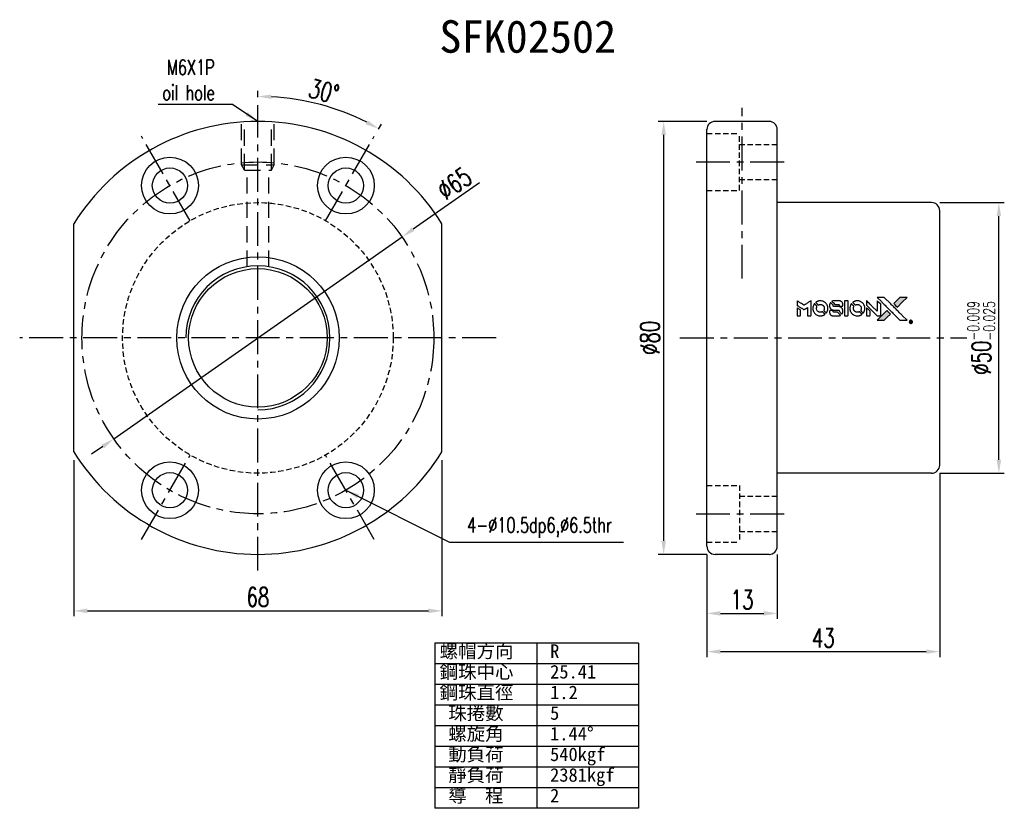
# Model space of a CAD drawing. Extents: x -283 to 369, y -132 to 87.
import ezdxf

# ---------------------------------------------------------------- set-up
doc = ezdxf.new("R2010")
doc.units = 0
doc.header["$MEASUREMENT"] = 0
doc.header["$PDMODE"] = 2
for name, pattern in [('CENTER', [2, 1.25, -0.25, 0.25, -0.25]), ('HID-1', [1.5, 1, -0.5]), ('PH-20', [23.2, 20, -1, 0.1, -1, 0.1, -1])]:
    doc.linetypes.add(name, pattern=pattern)
doc.layers.get('0').update_dxf_attribs({"linetype": 'CONTINUOUS'})
doc.layers.get('DEFPOINTS').update_dxf_attribs({"linetype": 'PH-20'})
doc.layers.add('HID', color=2, linetype='HID-1')
doc.styles.add('DIM-7', font='SIMPLEX.shx', dxfattribs={"width": 0.7, "bigfont": 'chineset.shx'})
doc.styles.add('T', font='kaiu.ttf')
doc.dimstyles.new('CNS', dxfattribs={"dimtxt": 3.5, "dimasz": 2.5, "dimexe": 1, "dimexo": 1.5, "dimgap": 0.09, "dimtad": 0, "dimdsep": 46, "dimtxsty": 'DIM-7', "dimcen": 0.09, "dimclrd": 1, "dimclre": 1, "dimclrt": 4, "dimadec": 0, "dimazin": 0, "dimtfac": 1, "dimtix": 1, "dimtmove": 2, "dimatfit": 3, "dimfxl": 1, "dimtvp": 0.971429, "dimtolj": 1, "dimarcsym": 0})

# ---------------------------------------------------------------- blocks, each defined once
blk = doc.blocks.new('*D2')
at = {"color": 7, "lineweight": -2, "transparency": 16777216}
for p, q in [((197.4, 5.17), (197.4, -23.69)), ((265.4, 5.17), (265.4, -23.69)), ((199.9, -22.69), (262.9, -22.69))]:
    blk.add_line(p, q, dxfattribs=at)
at = {"color": 7, "transparency": 16777216}
for points in [[(199.9, -22.27), (199.9, -23.11), (197.4, -22.69)], [(262.9, -22.27), (262.9, -23.11), (265.4, -22.69)]]:
    blk.add_solid(points, dxfattribs=at)
at = {"layer": 'DEFPOINTS', "color": 0, "transparency": 16777216}
for p in [(197.4, 6.67), (265.4, 6.67), (265.4, -22.69)]:
    blk.add_point(p, dxfattribs=at)
at = {"color": 7, "transparency": 16777216, "insert": (231.4, -20.14), "char_height": 3.5, "attachment_point": 5, "style": 'DIM-7'}
blk.add_mtext('\\A1;68', dxfattribs=at)
blk = doc.blocks.new('*D3')
at = {"color": 7, "lineweight": -2, "transparency": 16777216}
for p, q in [((231.4, 72.24), (231.4, 73.36)), ((253.65, 66.28), (254.21, 67.25))]:
    blk.add_line(p, q, dxfattribs=at)
blk.add_arc((231.4, 27.74), 44.62, 63.2109, 86.7891, dxfattribs=at)
at = {"color": 7, "transparency": 16777216}
for points in [[(233.88, 71.87), (233.91, 72.71), (231.4, 72.36)], [(251.7, 67.94), (251.31, 67.21), (253.71, 66.38)]]:
    blk.add_solid(points, dxfattribs=at)
at = {"layer": 'DEFPOINTS', "color": 0, "transparency": 16777216}
for p in [(231.4, 70.74), (246.66, 69.67), (252.9, 64.98), (243.9, 49.39), (231.4, -15.26)]:
    blk.add_point(p, dxfattribs=at)
at = {"color": 7, "transparency": 16777216, "insert": (243.61, 73.3), "char_height": 3.5, "attachment_point": 5, "rotation": 345, "style": 'DIM-7'}
blk.add_mtext('\\A1;30°', dxfattribs=at)
blk = doc.blocks.new('*D4')
at = {"color": 7, "lineweight": -2, "transparency": 16777216}
for p, q in [((314.34, -12.26), (314.34, -24.16)), ((327.34, -12.26), (327.34, -24.16)), ((316.84, -23.16), (324.84, -23.16))]:
    blk.add_line(p, q, dxfattribs=at)
at = {"color": 7, "transparency": 16777216}
for points in [[(316.84, -22.74), (316.84, -23.58), (314.34, -23.16)], [(324.84, -22.74), (324.84, -23.58), (327.34, -23.16)]]:
    blk.add_solid(points, dxfattribs=at)
at = {"layer": 'DEFPOINTS', "color": 0, "transparency": 16777216}
for p in [(314.34, -10.76), (327.34, -10.76), (327.34, -23.16)]:
    blk.add_point(p, dxfattribs=at)
at = {"color": 7, "transparency": 16777216, "insert": (320.84, -20.61), "char_height": 3.5, "attachment_point": 5, "style": 'DIM-7'}
blk.add_mtext('\\A1;13', dxfattribs=at)
blk = doc.blocks.new('*D5')
at = {"color": 7, "lineweight": -2, "transparency": 16777216}
for p, q in [((357.34, 2.74), (357.34, -31.23)), ((314.34, -12.26), (314.34, -31.23)), ((316.84, -30.23), (354.84, -30.23))]:
    blk.add_line(p, q, dxfattribs=at)
at = {"color": 7, "transparency": 16777216}
for points in [[(316.84, -29.81), (316.84, -30.64), (314.34, -30.23)], [(354.84, -29.81), (354.84, -30.64), (357.34, -30.23)]]:
    blk.add_solid(points, dxfattribs=at)
at = {"layer": 'DEFPOINTS', "color": 0, "transparency": 16777216}
for p in [(357.34, 4.24), (314.34, -10.76), (357.34, -30.23)]:
    blk.add_point(p, dxfattribs=at)
at = {"color": 7, "transparency": 16777216, "insert": (335.84, -27.68), "char_height": 3.5, "attachment_point": 5, "style": 'DIM-7'}
blk.add_mtext('\\A1;43', dxfattribs=at)
blk = doc.blocks.new('*D6')
at = {"color": 7, "lineweight": -2, "transparency": 16777216}
for p, q in [((314.34, 67.74), (305.35, 67.74)), ((306.35, -9.76), (306.35, 65.24)), ((314.34, -12.26), (305.35, -12.26))]:
    blk.add_line(p, q, dxfattribs=at)
at = {"color": 7, "transparency": 16777216}
for points in [[(305.94, 65.24), (306.77, 65.24), (306.35, 67.74)], [(305.94, -9.76), (306.77, -9.76), (306.35, -12.26)]]:
    blk.add_solid(points, dxfattribs=at)
at = {"layer": 'DEFPOINTS', "color": 0, "transparency": 16777216}
for p in [(306.35, 67.74), (315.84, 67.74), (315.84, -12.26)]:
    blk.add_point(p, dxfattribs=at)
at = {"color": 7, "transparency": 16777216, "insert": (303.8, 27.74), "char_height": 3.5, "attachment_point": 5, "rotation": 90, "style": 'DIM-7'}
blk.add_mtext('\\A1;%%C80', dxfattribs=at)
blk = doc.blocks.new('*D7')
at = {"color": 7, "lineweight": -2, "transparency": 16777216}
for p, q in [((357.34, 52.74), (369.27, 52.74)), ((368.27, 5.24), (368.27, 50.24)), ((357.34, 2.74), (369.27, 2.74))]:
    blk.add_line(p, q, dxfattribs=at)
at = {"color": 7, "transparency": 16777216}
for points in [[(367.85, 50.24), (368.69, 50.24), (368.27, 52.74)], [(367.85, 5.24), (368.69, 5.24), (368.27, 2.74)]]:
    blk.add_solid(points, dxfattribs=at)
at = {"layer": 'DEFPOINTS', "color": 0, "transparency": 16777216}
for p in [(355.84, 52.74), (368.27, 52.74), (355.84, 2.74)]:
    blk.add_point(p, dxfattribs=at)
at = {"color": 7, "transparency": 16777216, "insert": (365.02, 27.74), "char_height": 3.5, "attachment_point": 5, "rotation": 90, "style": 'DIM-7'}
blk.add_mtext('\\A1;%%C50{\\H2.1;\\S-0.009^ -0.025;}', dxfattribs=at)
blk = doc.blocks.new('*D8')
at = {"color": 7, "lineweight": -2, "transparency": 16777216}
for p, q in [((272.33, 56.42), (260.06, 47.83)), ((204.78, 9.1), (258.02, 46.39)), ((202.73, 7.66), (200.68, 6.23))]:
    blk.add_line(p, q, dxfattribs=at)
at = {"color": 7, "transparency": 16777216}
for points in [[(259.82, 48.17), (260.3, 47.48), (258.02, 46.39)], [(202.49, 8), (202.97, 7.32), (204.78, 9.1)]]:
    blk.add_solid(points, dxfattribs=at)
at = {"layer": 'DEFPOINTS', "color": 0, "transparency": 16777216}
for p in [(258.02, 46.39), (204.78, 9.1)]:
    blk.add_point(p, dxfattribs=at)
at = {"color": 7, "transparency": 16777216, "insert": (267.68, 56.27), "char_height": 3.5, "attachment_point": 5, "rotation": 35.0127, "style": 'DIM-7'}
blk.add_mtext('\\A1;∅65', dxfattribs=at)

msp = doc.modelspace()

# ---------------------------------------------------------------- hatches: boundary and pattern name
at = {"linetype": 'Continuous'}
h = msp.add_hatch(color=0, dxfattribs=at)
h.dxf.hatch_style = 1
h.paths.add_polyline_path([(351.31, 35.23), (350.653, 35.229), (349.996, 35.229), (349.43, 34.659, 0.000288), (349.213, 34.44, 0.000479), (349.03, 34.256, 0.000013), (348.865, 34.088, 0.197177), (348.864, 34.086, 0.1112764), (348.864, 34.084, 0.0015954), (349.065, 33.882, 0.0005055), (349.189, 33.757), (349.515, 33.431), (350.412, 34.331)])
h.paths.add_polyline_path([(347.659, 31.579), (348.234, 32.154), (347.908, 32.48, 0.000476), (347.782, 32.605, 0.0015067), (347.58, 32.806, 0.2256647), (347.577, 32.806, 0.0011115), (347.302, 32.532, 0.0003511), (347.132, 32.362, 0.000108), (346.413, 31.64, 0.0006916), (346.05, 31.274, 0.0000771), (345.799, 31.02, 0.1975269), (345.795, 31.011, 0.2961744), (345.798, 31.007, 0.0041949), (346.119, 31.004, 0.0005293), (346.44, 31.004), (347.084, 31.004)])

# ---------------------------------------------------------------- linework, layer by layer
at = {"color": 0, "linetype": 'CENTER', "ltscale": 5}
for p, q in [((231.398, -15.256), (231.398, 70.744)), ((320.836, 38.696), (320.836, 70.269)), ((218.898, 49.394), (209.898, 64.983)), ((243.898, 49.394), (252.898, 64.983)), ((312.336, 60.244), (329.336, 60.244)), ((275.398, 27.744), (187.398, 27.744)), ((309.336, 27.744), (362.336, 27.744)), ((209.898, -9.495), (218.898, 6.093)), ((252.898, -9.495), (243.898, 6.093)), ((312.336, -4.756), (329.336, -4.756))]:
    msp.add_line(p, q, dxfattribs=at)
at = {"color": 0, "linetype": 'Continuous', "ltscale": 5}
for p, q in [((325.836, 67.744), (315.836, 67.744)), ((314.336, -10.756), (314.336, 66.244)), ((327.336, -10.756), (327.336, 66.244)), ((355.836, 52.744), (327.336, 52.744)), ((357.336, 4.244), (357.336, 51.244)), ((355.836, 2.744), (327.336, 2.744)), ((325.836, -12.256), (315.836, -12.256))]:
    msp.add_line(p, q, dxfattribs=at)
at = {"color": 0, "ltscale": 5}
for p, q in [((197.398, 6.672), (197.398, 48.815)), ((265.398, 6.672), (265.398, 48.815))]:
    msp.add_line(p, q, dxfattribs=at)
at = {"color": 0}
for p, q in [((301.709, -28.671), (264.087, -28.671)), ((264.087, -28.671), (264.087, -59.172)), ((282.898, -28.671), (282.898, -59.172)), ((301.709, -28.671), (301.709, -59.172)), ((301.709, -32.484), (264.087, -32.484)), ((301.709, -36.296), (264.087, -36.296)), ((301.709, -40.109), (264.087, -40.109)), ((301.709, -43.922), (264.087, -43.922)), ((301.709, -47.734), (264.087, -47.734)), ((301.709, -51.547), (264.087, -51.547)), ((301.709, -55.359), (264.087, -55.359)), ((301.709, -59.172), (264.087, -59.172))]:
    msp.add_line(p, q, dxfattribs=at)
for points in [[(330.98, 34.177), (330.98, 33.758), (331.094, 33.688, -0.000297), (331.164, 33.645, -0.000037), (331.318, 33.551, -0.000043), (331.5, 33.44, -0.000036), (331.693, 33.321, 0.000044), (331.883, 33.205, 0.000063), (332.052, 33.101, 0.000035), (332.195, 33.014, 0.0009), (332.234, 32.99), (332.289, 32.956), (332.363, 33.001, 0.001175), (332.405, 33.028, 0.000208), (332.484, 33.077, 0.000225), (332.577, 33.135, 0.000203), (332.673, 33.195, -0.000711), (332.765, 33.251, -0.001119), (332.844, 33.3, -0.000263), (332.913, 33.343, -0.04589), (332.92, 33.346, -0.519312), (332.927, 33.342, -0.001914), (332.929, 33.23, -0.003124), (332.931, 33.045, -0.000285), (332.931, 32.584), (332.931, 31.818), (333.198, 31.818, 0.001727), (333.39, 31.818, 0.025279), (333.457, 31.822, 0.073886), (333.497, 31.832, 0.07426), (333.531, 31.854, 0.03264), (333.54, 31.862, 0.01784), (333.55, 31.874, 0.017712), (333.559, 31.886, 0.026854), (333.566, 31.898), (333.58, 31.924), (333.582, 33.261), (333.584, 34.598), (333.569, 34.588, -0.004595), (333.559, 34.581, -0.00016), (333.518, 34.556, -0.000298), (333.47, 34.526, -0.000208), (333.415, 34.493, 0.000986), (333.256, 34.394, 0.00025), (332.998, 34.232, 0.000268), (332.723, 34.06, 0.000436), (332.489, 33.913, -0.002932), (332.412, 33.865, -0.004718), (332.346, 33.825, -0.001113), (332.288, 33.791, -0.227179), (332.282, 33.791, -0.045982), (332.275, 33.794, -0.000145), (332.197, 33.842, -0.000825), (332.109, 33.896, -0.000517), (332.006, 33.96, 0.000056), (331.653, 34.179, 0.000289), (331.457, 34.301, 0.000481), (331.312, 34.391, 0.000418), (331.159, 34.485), (330.98, 34.595)], [(335.15, 34.582, 0.024131), (335.031, 34.564, 0.022344), (334.912, 34.534, 0.021883), (334.793, 34.493, 0.020884), (334.676, 34.441, 0.010669), (334.61, 34.406, 0.010389), (334.545, 34.368, 0.010913), (334.486, 34.331, 0.022227), (334.443, 34.299), (334.427, 34.286), (334.637, 34.079, 0.002452), (334.719, 33.999, 0.003628), (334.792, 33.93, 0.001662), (334.854, 33.872, 0.070159), (334.869, 33.862, 0.047671), (334.881, 33.857, 0.018624), (334.898, 33.853, 0.017921), (334.918, 33.85, 0.018804), (334.937, 33.848, 0.018255), (334.963, 33.847, 0.041312), (334.983, 33.849, 0.037164), (335.004, 33.855, 0.012342), (335.033, 33.866, -0.015101), (335.103, 33.891, -0.035998), (335.157, 33.905, -0.033244), (335.214, 33.912, -0.011249), (335.299, 33.914, -0.004059), (335.368, 33.913, -0.019693), (335.407, 33.911, -0.027943), (335.439, 33.906, -0.014411), (335.478, 33.897, -0.033089), (335.572, 33.864, -0.033887), (335.66, 33.82, -0.034021), (335.741, 33.765, -0.033942), (335.814, 33.699, -0.02816), (335.879, 33.623, -0.035032), (335.93, 33.546, -0.035269), (335.97, 33.463, -0.029196), (336, 33.37, -0.037862), (336.02, 33.263, -0.043657), (336.021, 33.159, -0.043064), (336.005, 33.055, -0.035184), (335.971, 32.947, 0.033699), (335.954, 32.897, 0.052815), (335.948, 32.851, 0.059167), (335.951, 32.809, 0.058972), (335.964, 32.769, 0.059208), (335.983, 32.738, 0.021125), (336.018, 32.698, 0.008691), (336.081, 32.634, 0.000851), (336.237, 32.48, 0.001873), (336.317, 32.402, 0.013884), (336.357, 32.366, 0.022355), (336.381, 32.347, 0.341453), (336.391, 32.347, 0.073011), (336.41, 32.369, 0.004587), (336.458, 32.443, 0.00748), (336.505, 32.519, 0.016837), (336.538, 32.578, 0.028606), (336.601, 32.723, 0.031352), (336.646, 32.869, 0.031004), (336.672, 33.022, 0.0268), (336.681, 33.184, 0.026698), (336.671, 33.356, 0.03002), (336.644, 33.519, 0.030357), (336.597, 33.677, 0.028554), (336.532, 33.83, 0.062944), (336.341, 34.115, 0.062206), (336.086, 34.346, 0.062448), (335.782, 34.505, 0.064355), (335.452, 34.583, 0.017377), (335.386, 34.587, 0.008369), (335.301, 34.588, 0.008367), (335.216, 34.587, 0.01757)], [(337.741, 34.585, 0.018538), (337.699, 34.58, 0.010695), (337.65, 34.57, 0.01068), (337.6, 34.559, 0.017678), (337.559, 34.547, 0.013849), (337.512, 34.53, 0.011814), (337.464, 34.509, 0.004513), (337.419, 34.489, 0.290035), (337.415, 34.482, 0.196418), (337.416, 34.478, 0.000124), (337.496, 34.397, 0.001477), (337.585, 34.307, 0.000898), (337.691, 34.2), (337.967, 33.924), (338.313, 33.923, -0.001471), (338.574, 33.92, -0.028714), (338.655, 33.915, -0.097073), (338.7, 33.9, -0.084199), (338.738, 33.869, -0.042698), (338.757, 33.844, -0.053912), (338.769, 33.818, -0.051004), (338.776, 33.789, -0.032967), (338.778, 33.755, 0.00807), (338.778, 33.737, 0.003023), (338.779, 33.712, 0.002994), (338.781, 33.685, 0.003629), (338.782, 33.66), (338.787, 33.601), (339.051, 33.601, 0.001618), (339.178, 33.601, 0.005206), (339.261, 33.603, 0.00535), (339.32, 33.605, 0.060675), (339.343, 33.609, 0.048484), (339.355, 33.614, 0.02389), (339.37, 33.623, 0.022812), (339.386, 33.634, 0.02462), (339.399, 33.646, 0.061781), (339.426, 33.679, 0.080179), (339.441, 33.715, 0.048561), (339.448, 33.767, 0.010021), (339.45, 33.859, 0.016602), (339.446, 33.982, 0.031409), (339.433, 34.081, 0.036474), (339.41, 34.167, 0.03439), (339.374, 34.25, 0.065928), (339.283, 34.381, 0.069066), (339.162, 34.482, 0.065697), (339.013, 34.549, 0.051559), (338.838, 34.583, 0.020904), (338.745, 34.587, 0.000451), (338.288, 34.588, 0.000419), (337.828, 34.589, 0.022759)], [(339.768, 33.205), (339.77, 31.821), (340.041, 31.821), (340.313, 31.821), (340.345, 31.837, 0.071429), (340.372, 31.856, 0.054799), (340.395, 31.884, 0.053585), (340.413, 31.917, 0.060698), (340.422, 31.951, 0.033975), (340.426, 32.008, 0.000112), (340.426, 32.712, 0.000726), (340.425, 33.401, 0.001084), (340.421, 34.003), (340.417, 34.589), (340.092, 34.589), (339.767, 34.589)], [(341.977, 34.582, 0.023681), (341.862, 34.565, 0.022402), (341.747, 34.536, 0.021929), (341.633, 34.497, 0.020503), (341.519, 34.446, 0.013745), (341.455, 34.413, 0.009767), (341.385, 34.371, 0.009658), (341.321, 34.33, 0.027804), (341.279, 34.298), (341.263, 34.285), (341.466, 34.082, 0.002053), (341.565, 33.984, 0.006738), (341.631, 33.921, 0.007826), (341.678, 33.878, 0.063909), (341.701, 33.862, 0.061532), (341.738, 33.85, 0.068674), (341.775, 33.847, 0.052072), (341.819, 33.854, 0.019648), (341.879, 33.872, -0.018366), (341.952, 33.896, -0.0288), (342.017, 33.909, -0.029061), (342.082, 33.916, -0.019155), (342.157, 33.916, -0.053809), (342.32, 33.892, -0.058833), (342.469, 33.834, -0.058566), (342.6, 33.743, -0.052525), (342.713, 33.62, -0.044733), (342.776, 33.516, -0.040573), (342.823, 33.4, -0.041123), (342.849, 33.278, -0.04951), (342.853, 33.162, -0.017369), (342.847, 33.108, -0.024255), (342.839, 33.059, -0.023787), (342.825, 33.012, -0.015798), (342.805, 32.958, 0.010631), (342.792, 32.924, 0.033653), (342.785, 32.901, 0.037806), (342.782, 32.879, 0.016307), (342.781, 32.848, 0.068179), (342.789, 32.789, 0.095747), (342.813, 32.742, 0.033418), (342.869, 32.679, 0.002133), (343.044, 32.507, 0.001452), (343.144, 32.411, 0.012393), (343.189, 32.37, 0.020479), (343.217, 32.348, 0.344362), (343.227, 32.348, 0.074287), (343.249, 32.372, 0.005454), (343.297, 32.447, 0.008391), (343.344, 32.526, 0.017097), (343.379, 32.589, 0.027375), (343.435, 32.721, 0.02835), (343.475, 32.856, 0.027723), (343.501, 32.998, 0.023913), (343.512, 33.149, 0.027047), (343.508, 33.33, 0.031685), (343.483, 33.5, 0.032425), (343.438, 33.662, 0.031013), (343.372, 33.819, 0.037914), (343.261, 34.006, 0.040153), (343.125, 34.17, 0.039834), (342.964, 34.311, 0.036173), (342.778, 34.43, 0.040752), (342.595, 34.51, 0.035885), (342.393, 34.563, 0.035491), (342.184, 34.588, 0.037615)], [(343.837, 34.183), (343.837, 33.762), (344.811, 32.79), (345.785, 31.818), (346.057, 31.819, 0.0008), (346.231, 31.821, 0.010795), (346.295, 31.823, 0.030495), (346.33, 31.827, 0.080372), (346.354, 31.835, 0.03816), (346.377, 31.85, 0.041799), (346.397, 31.868, 0.042486), (346.413, 31.888, 0.042078), (346.426, 31.911, 0.099276), (346.433, 31.944, 0.003302), (346.436, 32.08, 0.002586), (346.437, 32.316, 0.000204), (346.436, 32.945), (346.434, 33.953), (346.109, 34.276), (345.785, 34.599), (345.782, 33.631), (345.779, 32.662), (344.826, 33.62, 0.000253), (344.459, 33.988, 0.000412), (344.148, 34.3, 0.000041), (343.868, 34.579, 0.041338), (343.855, 34.591), (343.837, 34.603)], [(346.567, 34.439, -0.000056), (346.961, 34.045, -0.000021), (347.512, 33.493, -0.000021), (348.112, 32.891, -0.000025), (348.675, 32.326), (349.995, 31.003), (350.649, 31.005), (351.303, 31.007), (350.421, 31.894, 0.000274), (349.997, 32.321, 0.000123), (349.439, 32.881, 0.000121), (348.85, 33.472, 0.000165), (348.317, 34.006), (347.095, 35.229), (346.437, 35.229), (345.779, 35.229)], [(349.43, 34.659, 0.000288), (349.213, 34.44, 0.000479), (349.03, 34.256, 0.000013), (348.865, 34.088, 0.197177), (348.864, 34.086, 0.197497), (348.865, 34.083, 0.00004), (348.96, 33.988, 0.000836), (349.065, 33.882, 0.000505), (349.189, 33.757), (349.515, 33.431), (350.412, 34.331), (351.31, 35.23), (350.653, 35.229), (349.996, 35.229)], [(330.98, 32.554), (330.98, 31.818), (331.248, 31.818, 0.000842), (331.419, 31.818, 0.010591), (331.483, 31.82, 0.028995), (331.519, 31.823, 0.069543), (331.545, 31.831, 0.051063), (331.569, 31.846, 0.039932), (331.591, 31.865, 0.039414), (331.61, 31.889, 0.045845), (331.625, 31.914, 0.094811), (331.631, 31.94, 0.007124), (331.634, 32.012, 0.004713), (331.635, 32.135, 0.000534), (331.635, 32.415), (331.635, 32.893), (331.567, 32.935, 0.000828), (331.37, 33.056, 0.000879), (331.177, 33.174, 0.000048), (330.988, 33.289, 0.137596), (330.982, 33.291, 0.413028), (330.981, 33.29, 0.000016), (330.98, 33.074, 0.000623), (330.98, 32.837, 0.000374)], [(334.174, 34.019, 0.064158), (334.002, 33.698, 0.06356), (333.917, 33.343, 0.064004), (333.924, 32.98, 0.066747), (334.023, 32.637, 0.04321), (334.141, 32.422, 0.044737), (334.292, 32.233, 0.044901), (334.475, 32.075, 0.044184), (334.683, 31.95, 0.026293), (334.842, 31.884, 0.033344), (334.994, 31.841, 0.033227), (335.152, 31.818, 0.025815), (335.325, 31.813, 0.023119), (335.49, 31.825, 0.031044), (335.638, 31.852, 0.031337), (335.781, 31.897, 0.024258), (335.929, 31.962, 0.015622), (335.981, 31.991, 0.008495), (336.044, 32.028, 0.008415), (336.103, 32.067, 0.020814), (336.145, 32.098), (336.164, 32.113), (335.965, 32.314, 0.002843), (335.815, 32.463, 0.033917), (335.754, 32.516, 0.087906), (335.707, 32.54, 0.073302), (335.653, 32.548, 0.022047), (335.626, 32.547, 0.026465), (335.602, 32.543, 0.022233), (335.574, 32.536, 0.009985), (335.539, 32.525, -0.039011), (335.411, 32.493, -0.044398), (335.284, 32.483, -0.045096), (335.16, 32.496, -0.04265), (335.037, 32.531, -0.071154), (334.864, 32.626, -0.068827), (334.723, 32.767, -0.068713), (334.625, 32.941, -0.070507), (334.579, 33.133, -0.028605), (334.576, 33.216, -0.031418), (334.582, 33.296, -0.031044), (334.599, 33.375, -0.02668), (334.626, 33.456, 0.038913), (334.64, 33.503, 0.043732), (334.647, 33.551, 0.047754), (334.645, 33.594, 0.075756), (334.634, 33.63, 0.07294), (334.621, 33.648, 0.003456), (334.571, 33.703, 0.005023), (334.504, 33.773, 0.002422), (334.418, 33.861, 0.000819), (334.339, 33.94, 0.001349), (334.273, 34.006, 0.0001), (334.213, 34.065, 0.205335), (334.21, 34.066, 0.219821), (334.208, 34.065, 0.002494), (334.198, 34.052, 0.007089), (334.187, 34.037, 0.004494)], [(337.098, 32.794, 0.065483), (337.066, 32.778, 0.053271), (337.037, 32.753, 0.052018), (337.013, 32.723, 0.0556), (336.997, 32.688, 0.036839), (336.991, 32.666, 0.026922), (336.988, 32.64, 0.016905), (336.986, 32.605, 0.004317), (336.986, 32.548, 0.016369), (336.99, 32.428, 0.029936), (337.003, 32.332, 0.03418), (337.025, 32.246, 0.031327), (337.06, 32.162, 0.046935), (337.122, 32.06, 0.054053), (337.2, 31.976, 0.053701), (337.294, 31.91, 0.045364), (337.406, 31.861, 0.032479), (337.505, 31.835, 0.03386), (337.605, 31.823, 0.013578), (337.763, 31.819, 0.001155), (338.168, 31.819, 0.000413), (338.516, 31.821, 0.005008), (338.649, 31.823, 0.013199), (338.725, 31.827, 0.033956), (338.779, 31.835, 0.013909), (338.835, 31.849, 0.010864), (338.895, 31.867, 0.010938), (338.95, 31.886, 0.028702), (338.988, 31.903), (339.016, 31.918), (338.737, 32.201), (338.458, 32.484), (338.132, 32.484, -0.001504), (337.992, 32.484, -0.00328), (337.885, 32.485, -0.001901), (337.802, 32.487, -0.061333), (337.782, 32.49, -0.063621), (337.753, 32.502, -0.048633), (337.726, 32.521, -0.046769), (337.702, 32.547, -0.047961), (337.683, 32.576, -0.02678), (337.672, 32.601, -0.050957), (337.667, 32.622, -0.029398), (337.664, 32.65, -0.00401), (337.662, 32.71), (337.659, 32.806), (337.396, 32.806, 0.001061), (337.239, 32.806, 0.009147), (337.169, 32.804, 0.020721), (337.128, 32.8, 0.051619)], [(337.135, 34.226, 0.023289), (337.093, 34.16, 0.026845), (337.059, 34.094, 0.026047), (337.032, 34.022, 0.019751), (337.009, 33.941, 0.013249), (336.999, 33.895, 0.025169), (336.995, 33.858, 0.016532), (336.992, 33.811, 0.002937), (336.992, 33.724, 0.003317), (336.992, 33.646, 0.011808), (336.994, 33.596, 0.01777), (336.998, 33.558, 0.021476), (337.004, 33.523, 0.04325), (337.05, 33.376, 0.045753), (337.119, 33.242, 0.04649), (337.211, 33.125, 0.047672), (337.323, 33.028, 0.025315), (337.37, 32.997, 0.015208), (337.43, 32.965, 0.01512), (337.492, 32.937, 0.022488), (337.548, 32.916, 0.027857), (337.636, 32.893, 0.034138), (337.719, 32.882, 0.014286), (337.847, 32.878, 0.00124), (338.171, 32.877, -0.00103), (338.37, 32.877, -0.002552), (338.516, 32.876, -0.001594), (338.627, 32.874, -0.047676), (338.655, 32.87, -0.085307), (338.703, 32.851, -0.097789), (338.74, 32.817, -0.085947), (338.764, 32.768, -0.051339), (338.776, 32.704, 0.014634), (338.778, 32.682, 0.015028), (338.782, 32.661, 0.014927), (338.786, 32.642, 0.059415), (338.79, 32.632, 0.070595), (338.808, 32.608, 0.00028), (339.037, 32.376, 0.000111), (339.272, 32.138, 0.200239), (339.282, 32.134, 0.268906), (339.289, 32.138, 0.001866), (339.321, 32.195, 0.007532), (339.351, 32.25, 0.017818), (339.371, 32.293, 0.013256), (339.39, 32.339, 0.011636), (339.407, 32.389, 0.011528), (339.423, 32.44, 0.012303), (339.435, 32.49, 0.0423), (339.445, 32.569, 0.013657), (339.448, 32.686, 0.013857), (339.443, 32.805, 0.037428), (339.432, 32.888, 0.014927), (339.418, 32.944, 0.0122), (339.4, 33.002, 0.012518), (339.381, 33.057, 0.023062), (339.361, 33.1, 0.065961), (339.256, 33.256, 0.06055), (339.11, 33.385, 0.059676), (338.936, 33.476, 0.060497), (338.746, 33.523, 0.025683), (338.705, 33.526, 0.001528), (338.582, 33.528, 0.002124), (338.427, 33.529, 0.001173), (338.237, 33.53, -0.000809), (337.904, 33.53, -0.017164), (337.806, 33.534, -0.063931), (337.754, 33.545, -0.108429), (337.716, 33.567, -0.052941), (337.695, 33.592, -0.063675), (337.681, 33.62, -0.050562), (337.672, 33.655, -0.020337), (337.667, 33.704, 0.009897), (337.665, 33.735, 0.016482), (337.661, 33.76, 0.019019), (337.657, 33.78, 0.06043), (337.652, 33.792, 0.076267), (337.631, 33.821, 0.00054), (337.413, 34.036, 0.000307), (337.191, 34.256, 0.142594), (337.173, 34.265, 0.232419), (337.168, 34.264, 0.022995), (337.158, 34.255, 0.024627), (337.147, 34.242, 0.015407)], [(341.005, 34.017, 0.018008), (340.966, 33.957, 0.009842), (340.922, 33.881, 0.009807), (340.881, 33.802, 0.015716), (340.849, 33.733, 0.048467), (340.771, 33.486, 0.045841), (340.74, 33.223, 0.046006), (340.758, 32.96, 0.049638), (340.824, 32.711, 0.064819), (340.995, 32.388, 0.06695), (341.241, 32.124, 0.066691), (341.55, 31.933, 0.063505), (341.903, 31.826, 0.03135), (341.993, 31.817, 0.010439), (342.126, 31.814, 0.010391), (342.259, 31.817, 0.032408), (342.348, 31.826, 0.015696), (342.453, 31.848, 0.018095), (342.551, 31.875, 0.018551), (342.644, 31.909, 0.018352), (342.736, 31.949, 0.015568), (342.796, 31.981, 0.009832), (342.864, 32.022, 0.009795), (342.928, 32.063, 0.023727), (342.973, 32.097), (342.991, 32.112), (342.792, 32.314, 0.001528), (342.68, 32.427, 0.010022), (342.622, 32.483, 0.019586), (342.584, 32.515, 0.061865), (342.556, 32.532, 0.055054), (342.513, 32.546, 0.061607), (342.47, 32.549, 0.048725), (342.42, 32.542, 0.020221), (342.354, 32.523, -0.017722), (342.284, 32.502, -0.02685), (342.221, 32.49, -0.02759), (342.158, 32.484, -0.020233), (342.088, 32.485, -0.04793), (341.955, 32.504, -0.048386), (341.829, 32.549, -0.047866), (341.712, 32.617, -0.044964), (341.607, 32.708, -0.04333), (341.52, 32.816, -0.050921), (341.457, 32.933, -0.051473), (341.42, 33.058, -0.0459), (341.408, 33.194, -0.019014), (341.41, 33.259, -0.024114), (341.418, 33.319, -0.025081), (341.431, 33.377, -0.023892), (341.45, 33.433, 0.008624), (341.466, 33.477, 0.026486), (341.475, 33.508, 0.035074), (341.479, 33.535, 0.02756), (341.48, 33.564, 0.087163), (341.471, 33.61, 0.073291), (341.446, 33.654, 0.028074), (341.391, 33.716, 0.002594), (341.247, 33.862), (341.041, 34.068)], [(343.837, 32.551), (343.837, 31.817), (344.111, 31.819), (344.384, 31.821), (344.416, 31.84, 0.03146), (344.43, 31.851, 0.026444), (344.444, 31.863, 0.026444), (344.457, 31.877, 0.031457), (344.467, 31.892), (344.487, 31.923), (344.488, 32.286), (344.49, 32.65), (344.169, 32.967, 0.000745), (344.045, 33.089, 0.001228), (343.94, 33.191, 0.000087), (343.846, 33.283, 0.195134), (343.842, 33.284, 0.412117), (343.84, 33.282, 0.000048), (343.839, 33.069, 0.00109), (343.838, 32.832, 0.000653)], [(347.132, 32.362, 0.000108), (346.413, 31.64, 0.000692), (346.049, 31.274, 0.000077), (345.799, 31.02, 0.197527), (345.795, 31.011, 0.410182), (345.799, 31.007, 0.000493), (345.933, 31.005, 0.002424), (346.119, 31.004, 0.000529), (346.439, 31.004), (347.084, 31.004), (347.659, 31.579), (348.234, 32.154), (347.908, 32.48, 0.000476), (347.782, 32.605, 0.000789), (347.676, 32.71, 0.000035), (347.581, 32.805, 0.19758), (347.578, 32.806, 0.198396), (347.576, 32.805, 0.000019), (347.446, 32.676, 0.000582), (347.302, 32.532, 0.000351)], [(351.935, 30.981, 0.082374), (351.85, 30.942, 0.083404), (351.783, 30.879, 0.082663), (351.74, 30.796, 0.07897), (351.725, 30.703, 0.084941), (351.743, 30.599, 0.08953), (351.794, 30.508, 0.090743), (351.873, 30.443, 0.090193), (351.971, 30.409, 0.10067), (352.081, 30.414, 0.099454), (352.181, 30.462, 0.097736), (352.256, 30.545, 0.09365), (352.295, 30.653, 0.07584), (352.296, 30.735, 0.068415), (352.273, 30.817, 0.068328), (352.229, 30.89, 0.075277), (352.168, 30.945, 0.059367), (352.116, 30.971, 0.048986), (352.056, 30.986, 0.048519), (351.994, 30.99, 0.055347)], [(351.894, 30.697), (351.894, 30.532), (351.913, 30.532), (351.933, 30.532), (351.934, 30.601), (351.936, 30.671), (351.977, 30.673), (352.017, 30.675), (352.045, 30.631, -0.003356), (352.057, 30.612, -0.002757), (352.069, 30.592, -0.002784), (352.081, 30.573, -0.007382), (352.088, 30.559, 0.019487), (352.098, 30.544, 0.098302), (352.105, 30.536, 0.116932), (352.114, 30.533, 0.032798), (352.129, 30.532), (352.154, 30.532), (352.136, 30.563, 0.005748), (352.127, 30.577, 0.002522), (352.115, 30.597, 0.002495), (352.103, 30.617, 0.00334), (352.091, 30.635), (352.063, 30.677), (352.086, 30.689, 0.066516), (352.107, 30.704, 0.085926), (352.122, 30.724, 0.082934), (352.13, 30.747, 0.05747), (352.132, 30.776, 0.023576), (352.13, 30.793, 0.043538), (352.126, 30.806, 0.050891), (352.121, 30.817, 0.049897), (352.113, 30.827, 0.067884), (352.092, 30.844, 0.077412), (352.067, 30.855, 0.049266), (352.033, 30.86, 0.012208), (351.975, 30.861), (351.894, 30.861)], [(352.071, 30.809, -0.120545), (352.083, 30.794, -0.09136), (352.088, 30.773, -0.087576), (352.086, 30.75, -0.098026), (352.076, 30.731, -0.079907), (352.066, 30.723, -0.087697), (352.055, 30.718, -0.041371), (352.037, 30.716, -0.005557), (351.998, 30.714), (351.933, 30.712), (351.933, 30.767), (351.933, 30.823), (351.994, 30.823, -0.007471), (352.027, 30.822, -0.035301), (352.046, 30.82, -0.060486), (352.059, 30.816, -0.063546)]]:
    msp.add_lwpolyline(points, format="xyb", close=True, dxfattribs=at)
at = {"color": 0, "linetype": 'CENTER', "ltscale": 5}
msp.add_circle((231.398, 27.744), 32.5, dxfattribs=at)
at = {"color": 0, "ltscale": 5}
for centre, radius in [((215.148, 55.889), 5.25), ((247.648, 55.889), 5.25), ((215.148, 55.889), 3.25), ((247.648, 55.889), 3.25), ((231.398, 27.744), 15), ((231.398, 27.744), 12.8), ((215.148, -0.402), 5.25), ((247.648, -0.402), 5.25), ((215.148, -0.402), 3.25), ((247.648, -0.402), 3.25)]:
    msp.add_circle(centre, radius, dxfattribs=at)
at = {"color": 0}
for start, end in [(31.78833, 148.21167), (211.78833, 328.21167)]:
    msp.add_arc((231.398, 27.744), 40, start, end, dxfattribs=at)
at = {"color": 0, "linetype": 'Continuous', "ltscale": 5}
for centre, start, end in [((315.836, 66.244), 90, 180), ((325.836, 66.244), 0, 90), ((355.836, 51.244), 0, 90), ((355.836, 4.244), 270, 0), ((315.836, -10.756), 180, 270), ((325.836, -10.756), 270, 0)]:
    msp.add_arc(centre, 1.5, start, end, dxfattribs=at)
at = {"color": 0, "ltscale": 5}
msp.add_arc((231.398, 27.744), 13.305, 270, 180, dxfattribs=at)
at = {"layer": 'HID', "color": 0, "ltscale": 3}
for p, q in [((228.398, 59.744), (228.398, 67.631)), ((228.898, 58.744), (228.898, 67.631)), ((233.898, 58.744), (233.898, 67.631)), ((234.398, 59.744), (234.398, 67.631)), ((228.898, 58.744), (228.398, 59.744)), ((228.398, 59.744), (234.398, 59.744)), ((228.898, 58.744), (233.898, 58.744)), ((229.398, 40.897), (229.398, 58.744)), ((233.398, 40.897), (233.398, 58.744)), ((233.898, 58.744), (234.398, 59.744))]:
    msp.add_line(p, q, dxfattribs=at)
at = {"layer": 'HID', "color": 0}
for p, q in [((314.336, 65.494), (320.336, 65.494)), ((320.336, 54.994), (320.336, 65.494)), ((320.336, 63.494), (327.336, 63.494)), ((320.336, 56.994), (327.336, 56.994)), ((314.336, 54.994), (320.336, 54.994)), ((314.336, 0.494), (320.336, 0.494)), ((320.336, 0.494), (320.336, -10.006)), ((320.336, -1.506), (327.336, -1.506)), ((320.336, -8.006), (327.336, -8.006)), ((314.336, -10.006), (320.336, -10.006))]:
    msp.add_line(p, q, dxfattribs=at)
msp.add_circle((231.398, 27.744), 25, dxfattribs=at)

# ---------------------------------------------------------------- texts
at = {"color": 0, "style": 'T'}
for s, p in [('螺帽方向', (264.97, -31.378)), ('R', (285.381, -31.378)), ('鋼珠中心', (264.97, -35.19)), ('25.41', (285.381, -35.19)), ('鋼珠直徑', (264.97, -39.003)), ('1.2', (285.381, -39.003)), ('珠捲數', (266.557, -42.815)), ('5', (285.369, -42.815)), ('螺旋角', (266.557, -46.628)), ('1.44%%D', (285.369, -46.628)), ('動負荷', (266.557, -50.441)), ('540kgf', (285.369, -50.441)), ('靜負荷', (266.557, -54.253)), ('2381kgf', (285.369, -54.253)), ('導  程', (266.557, -58.066)), ('2', (285.369, -58.066))]:
    msp.add_text(s, height=2.5, dxfattribs=at).set_placement(p)
at = {"color": 0, "linetype": 'Continuous', "insert": (264.923, 86.427), "char_height": 6, "width": 184.05127, "attachment_point": 1}
msp.add_mtext('{\\fDFKai-SB|b0|i0|c0|p65;SFK02502}', dxfattribs=at)
at = {"color": 0, "char_height": 2.8, "style": 'DIM-7'}
for s, insert, attachment_point in [('M6X1P\\Poil hole', (223.419, 71.658), 9), ('4-%%C10.5dp6,%%C6.5thr', (270.078, -9.176), 7)]:
    msp.add_mtext(s, dxfattribs=dict(at, insert=insert, attachment_point=attachment_point))

# ---------------------------------------------------------------- dimensions: what is measured, and where the dimension line sits
at = {"color": 0}
dim = msp.add_angular_dim_2l(base=(246.657, 69.67), line1=((243.898, 49.394), (252.898, 64.983)), line2=((231.398, -15.256), (231.398, 70.744)), dimstyle='CNS', override={"dimgap": 0.8, "dimtad": 1, "dimclrd": 7, "dimclre": 7, "dimclrt": 7, "dimadec": 2, "dimazin": 2, "dimtmove": 1}, dxfattribs=at)
dim.commit()
dim.dimension.update_dxf_attribs({"geometry": '*D3', "text_midpoint": (243.605, 73.303)})
for base, p1, p2, override, picture, middle in [((306.354, 67.744), (315.836, -12.256), (315.836, 67.744), {"dimgap": 0.8, "dimtad": 1, "dimclrd": 7, "dimclre": 7, "dimclrt": 7, "dimadec": 2, "dimazin": 2, "dimtmove": 1}, '*D6', (303.804, 27.744)), ((368.271, 52.744), (355.836, 2.744), (355.836, 52.744), {"dimgap": 0.8, "dimtad": 1, "dimclrd": 7, "dimclre": 7, "dimclrt": 7, "dimadec": 2, "dimazin": 2, "dimtol": 1, "dimtp": -0.009, "dimtm": 0.025, "dimtfac": 0.6, "dimtdec": 3, "dimtmove": 1}, '*D7', (365.021, 27.744))]:
    dim = msp.add_linear_dim(base=base, p1=p1, p2=p2, angle=90, text='%%C<>', dimstyle='CNS', override=override, dxfattribs=at)
    dim.commit()
    dim.dimension.update_dxf_attribs({"geometry": picture, "text_midpoint": middle})
dim = msp.add_diameter_dim_2p(p1=(204.779, 9.096), p2=(258.016, 46.391), dimstyle='CNS', override={"dimgap": 0.8, "dimtad": 1, "dimclrd": 7, "dimclre": 7, "dimclrt": 7, "dimadec": 2, "dimazin": 2, "dimtmove": 1}, dxfattribs=at)
dim.commit()
dim.dimension.update_dxf_attribs({"geometry": '*D8', "text_midpoint": (269.143, 54.186), "dimtype": 163})
for base, p1, p2, picture, middle in [((265.398, -22.69), (197.398, 6.672), (265.398, 6.672), '*D2', (231.398, -20.14)), ((357.336, -30.225), (314.336, -10.756), (357.336, 4.244), '*D5', (335.836, -27.675)), ((327.336, -23.159), (314.336, -10.756), (327.336, -10.756), '*D4', (320.836, -20.609))]:
    dim = msp.add_linear_dim(base=base, p1=p1, p2=p2, dimstyle='CNS', override={"dimgap": 0.8, "dimtad": 1, "dimclrd": 7, "dimclre": 7, "dimclrt": 7, "dimadec": 2, "dimazin": 2, "dimtmove": 1}, dxfattribs=at)
    dim.commit()
    dim.dimension.update_dxf_attribs({"geometry": picture, "text_midpoint": middle})

# ---------------------------------------------------------------- leaders
at = {"color": 0, "annotation_type": 0, "has_hookline": 1}
for points, hookline_direction, text_width in [([(231.398, 67.744), (226.719, 70.858), (224.219, 70.858)], 1, 10.453), ([(247.648, -0.402), (266.778, -9.976), (269.278, -9.976)], 0, 28.84)]:
    msp.add_leader(points, dimstyle='CNS', override={"dimgap": 0.8, "dimtad": 1, "dimclrd": 7, "dimclre": 7, "dimclrt": 7, "dimadec": 2, "dimazin": 2, "dimtmove": 1}, dxfattribs=dict(at, hookline_direction=hookline_direction, text_width=text_width))

doc.saveas('drawing.dxf')
